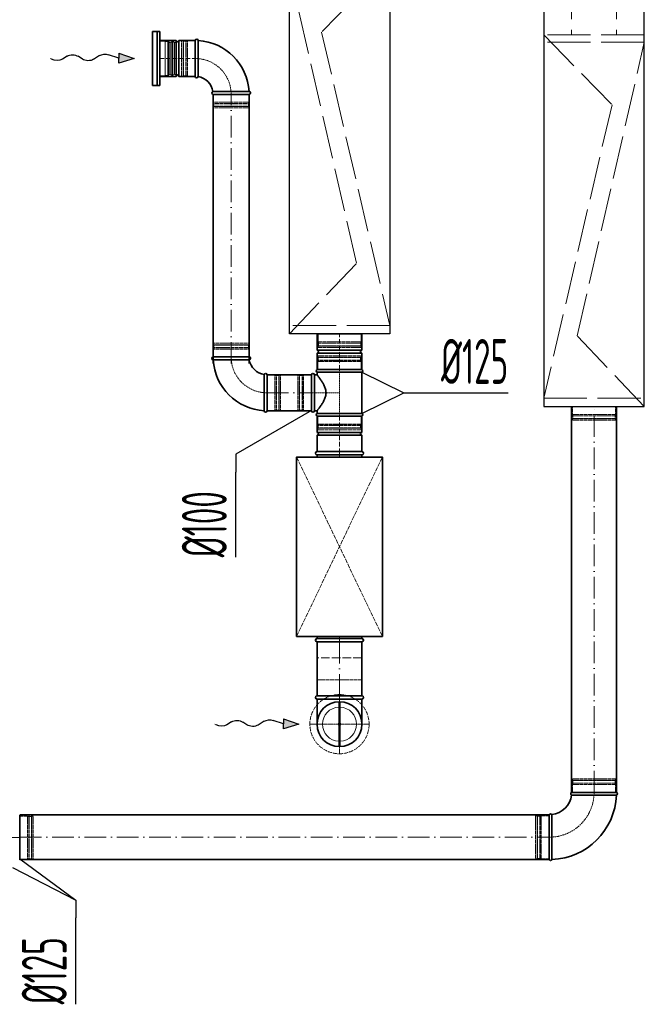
# Model space of a CAD drawing. Header units: millimetres. Extents: x -118717 to 8962, y 22910 to 145283.
# Tile 122 of 193: x -1521 to 220, y 25894 to 28639. Entities that reach past the tile are written whole.
import ezdxf

# ---------------------------------------------------------------- set-up
doc = ezdxf.new("R2010")
doc.units = ezdxf.units.MM
for name, pattern in [('ACAD_ISO02W100', [15, 12, -3]), ('ACAD_ISO10W100', [18, 12, -3, 0, -3]), ('phl_thick', [0])]:
    doc.linetypes.add(name, pattern=pattern)
for name, color, linetype, lineweight in [('VZT_01 SUP (PŘÍVOD) - OBRYS', 5, 'Continuous', 35), ('VZT_02 SUP (PŘÍVOD) - OSA', 5, 'ACAD_ISO10W100', 5), ('VZT_05 ETA (ODVOD) - OBRYS', 6, 'Continuous', 35), ('VZT_06 ETA (ODVOD) - OSA', 6, 'ACAD_ISO10W100', 5), ('VZT_08 ETA (ODVOD) - SKRYTÉ', 6, 'ACAD_ISO02W100', 5), ('VZT_21 ZAŘÍZENÍ - OBRYS', 1, 'Continuous', 30), ('VZT_22 ZAŘÍZENÍ - DETAIL', 8, 'Continuous', 5), ('VZT_30 DISTRIBUČNÍ PRVKY - OBRYS', 1, 'Continuous', 35), ('VZT_31 DISTRIBUČNÍ PRVKY - OSA', 8, 'ACAD_ISO10W100', 5), ('VZT_32 DISTRIBUČNÍ PRVKY - DETAIL', 8, 'Continuous', 5), ('VZT_33 DISTRIBUČNÍ PRVKY - SKRYTÉ', 8, 'ACAD_ISO02W100', 5), ('VZT_35 TLUMIČE HLUKU - OBRYS', 1, 'Continuous', 35), ('VZT_36 TLUMIČE HLUKU - OSA', 1, 'ACAD_ISO10W100', 5), ('VZT_37 TLUMIČE HLUKU - DETAIL', 8, 'ACAD_ISO02W100', 5), ('VZT_50 POPIS - OBECNE', 7, 'Continuous', 13), ('VZT_60_KOTY - DIMENZE', 7, 'Continuous', 5)]:
    doc.layers.add(name, color=color, linetype=linetype, lineweight=lineweight)
for name, color, linetype, lineweight, plot in [('VZT_03 SUP (PŘÍVOD) - NETISK', 8, 'ACAD_ISO02W100', 5, False), ('VZT_07 ETA (ODVOD) - NETISK', 8, 'ACAD_ISO02W100', 5, False), ('VZT_39 TLUMIČE HLUKU - NETISK', 8, 'ACAD_ISO02W100', 5, False)]:
    doc.layers.add(name, color=color, linetype=linetype, lineweight=lineweight, plot=plot)
doc.styles.add('EVORA_125', font='isocp.shx', dxfattribs={"width": 0.6, "height": 125})

# ---------------------------------------------------------------- blocks, each defined once
blk = doc.blocks.new('*U42')
at = {"layer": 'VZT_31 DISTRIBUČNÍ PRVKY - OSA', "color": 0}
for p, q in [((0, 16.5), (0, 82.62)), ((-82.62, 0), (-16.5, 0)), ((16.5, 0), (82.62, 0)), ((0, -82.62), (0, -16.5))]:
    blk.add_line(p, q, dxfattribs=at)
at = {"layer": 'VZT_31 DISTRIBUČNÍ PRVKY - OSA', "color": 0, "linetype": 'Continuous'}
for p, q in [((-8.25, 0), (8.25, 0)), ((0, -8.25), (0, 8.25))]:
    blk.add_line(p, q, dxfattribs=at)

msp = doc.modelspace()

# ---------------------------------------------------------------- linework, layer by layer
at = {"color": 8, "lineweight": 5}
for points in [[(-1130.6, 28579.3), (-1115.6, 28579.3), (-1115.6, 28482.3), (-1130.6, 28482.3)], [(-1130.6, 28579.3), (-1130.6, 28482.3)], [(-1107.7, 28578.3), (-1107.7, 28530.8)], [(-1105.1, 28576.4), (-1105.1, 28530.8)], [(-1089.8, 28575.5), (-1089.8, 28530.8)], [(-1089.5, 28574.5), (-1085.6, 28576), (-1085.6, 28530.8)], [(-1101.4, 28574.7), (-1101.4, 28530.8)], [(-1107.7, 28483.3), (-1107.7, 28530.8)], [(-1105.1, 28485.2), (-1105.1, 28530.8)], [(-1101.4, 28486.9), (-1101.4, 28530.8)], [(-1089.8, 28486.1), (-1089.8, 28530.8)], [(-1089.5, 28487.1), (-1085.6, 28485.6), (-1085.6, 28530.8)]]:
    msp.add_lwpolyline(points, dxfattribs=at)
for points in [[(-1115.6, 28578.3), (-1107.7, 28578.3, -0.291473), (-1105.3, 28576.8, -0.291473)], [(-1095.7, 28582.9), (-1097.1, 28577, 0.058981), (-1097.2, 28576.4), (-1097.2, 28530.8)], [(-1095.7, 28582.9), (-1094.3, 28577.2, -0.060863), (-1094.2, 28576.5), (-1094.2, 28530.8)], [(-1095.7, 28478.7), (-1097.1, 28484.6, -0.058981), (-1097.2, 28485.2), (-1097.2, 28530.8)], [(-1095.7, 28478.7), (-1094.3, 28484.4, 0.060863), (-1094.2, 28485.1), (-1094.2, 28530.8)], [(-1115.6, 28483.3), (-1107.7, 28483.3, 0.291473), (-1105.3, 28484.8, 0.291473)]]:
    msp.add_lwpolyline(points, format="xyb", dxfattribs=at)
for centre, radius, start, end in [((-1101.9, 28578.6), 3.88, 207.4993, 276.6735), ((-1095, 28566.5), 10.5, 59.7176, 127.8378), ((-1101.9, 28483), 3.88, 83.3265, 152.5007), ((-1095, 28495.1), 10.5, 232.1622, 300.2824)]:
    msp.add_arc(centre, radius, start, end, dxfattribs=at)
at = {"layer": 'VZT_01 SUP (PŘÍVOD) - OBRYS'}
for p, q in [((142.2, 26484.8), (17.2, 26484.8)), ((-1520.8, 26421.3), (-1520.8, 26296.3)), ((-45.3, 26422.3), (-45.3, 26297.3))]:
    msp.add_line(p, q, dxfattribs=at)
for points in [[(17.2, 27560.3), (17.2, 26484.8)], [(142.2, 27560.3), (142.2, 26484.8)], [(-45.3, 26422.3), (-1520.4, 26422.3)], [(-45.3, 26297.3), (-1520.4, 26297.3)]]:
    msp.add_lwpolyline(points, dxfattribs=at)
for centre, radius, start, end in [((-45.3, 26484.8), 62.5, 276.8302, 353.1698), ((-45.3, 26484.8), 187.5, 272.3607, 357.6393), ((18.8, 26481), 4.17, 113.4678, 239.7019), ((140.5, 26481), 4.17, 291.1072, 66.5322), ((-41.5, 26420.7), 4.17, 30.2981, 156.5322), ((-41.5, 26299), 4.17, 203.4678, 338.8928)]:
    msp.add_arc(centre, radius, start, end, dxfattribs=at)
for points, knots in [([(16.7, 26477.4), (16.7, 26477.4), (16.8, 26477.4), (17.1, 26477.4), (17.4, 26477.4), (18.5, 26477.4), (19.2, 26477.4), (22.4, 26477.4), (25.5, 26477.3), (34.5, 26477.3), (40.6, 26477.3), (54.7, 26477.2), (62.6, 26477.2), (78.8, 26477.2), (87, 26477.2), (102.9, 26477.1), (110.3, 26477.1), (123.5, 26477.1), (129.1, 26477.1), (136.1, 26477.1), (138.2, 26477.1), (141.2, 26477.1), (142, 26477.1), (142, 26477.1)], [197.067977, 197.067977, 197.067977, 197.067977, 201.792196, 201.792196, 209.190204, 209.190204, 218.040239, 218.040239, 237.760854, 237.760854, 262.206108, 262.206108, 286.831239, 286.831239, 311.323072, 311.323072, 335.946087, 335.946087, 360.704397, 360.704397, 377.088273, 377.088273, 394.105327, 394.105327, 394.105327, 394.105327]), ([(-37.9, 26422.8), (-37.9, 26422.8), (-37.9, 26421.2), (-37.9, 26415.1), (-37.8, 26410.6), (-37.8, 26399.2), (-37.8, 26392.4), (-37.7, 26377.4), (-37.7, 26369.3), (-37.7, 26353), (-37.7, 26344.8), (-37.6, 26329.6), (-37.6, 26322.7), (-37.6, 26310.9), (-37.6, 26306.2), (-37.6, 26299.6), (-37.6, 26297.8), (-37.6, 26297.5), (-37.6, 26297.5), (-37.6, 26297.5)], [0, 0, 0, 0, 24.235852, 24.235852, 48.531845, 48.531845, 73.024415, 73.024415, 97.570898, 97.570898, 122.078339, 122.078339, 146.53579, 146.53579, 170.957495, 170.957495, 195.359468, 195.359468, 197.168246, 197.168246, 197.168246, 197.168246])]:
    msp.add_open_spline(points, degree=3, knots=knots, dxfattribs=at)
at = {"layer": 'VZT_02 SUP (PŘÍVOD) - OSA', "ltscale": 5}
for points in [[(79.7, 26484.8), (79.7, 27560.3)], [(-1520.4, 26359.8), (-45.3, 26359.8)]]:
    msp.add_lwpolyline(points, dxfattribs=at)
at = {"layer": 'VZT_02 SUP (PŘÍVOD) - OSA', "ltscale": 0.3}
msp.add_lwpolyline([(-45.3, 26359.8), (-45.3, 26359.8, 0.414214), (79.7, 26484.8), (79.7, 26484.8)], format="xyb", dxfattribs=at)
at = {"layer": 'VZT_03 SUP (PŘÍVOD) - NETISK', "ltscale": 0.4}
for p, q in [((140.7, 26518.3), (18.7, 26518.3)), ((18.7, 26517.8), (18.7, 26518.3)), ((140.7, 26517.8), (18.7, 26517.8)), ((139.7, 26522.8), (19.7, 26522.8)), ((19.7, 26518.8), (19.7, 26522.8)), ((139.7, 26518.8), (19.7, 26518.8)), ((20.7, 26518.3), (20.7, 26518.8)), ((20.7, 26510.8), (20.7, 26517.8)), ((138.7, 26518.3), (138.7, 26518.8)), ((138.7, 26510.8), (138.7, 26517.8)), ((139.7, 26518.8), (139.7, 26522.8)), ((140.7, 26517.8), (140.7, 26518.3)), ((140.7, 26510.8), (18.7, 26510.8)), ((18.7, 26510.3), (18.7, 26510.8)), ((140.7, 26510.3), (18.7, 26510.3)), ((139.7, 26506.8), (19.7, 26506.8)), ((19.7, 26484.8), (19.7, 26506.8)), ((20.7, 26506.8), (20.7, 26510.3)), ((138.7, 26506.8), (138.7, 26510.3)), ((139.7, 26484.8), (139.7, 26506.8)), ((140.7, 26510.3), (140.7, 26510.8)), ((-1498.8, 26418.8), (-1520.8, 26418.8)), ((-1498.8, 26298.8), (-1498.8, 26418.8)), ((-1495.3, 26417.8), (-1498.8, 26417.8)), ((-1495.3, 26297.8), (-1495.3, 26419.8)), ((-1494.8, 26419.8), (-1495.3, 26419.8)), ((-1494.8, 26297.8), (-1494.8, 26419.8)), ((-1487.8, 26417.8), (-1494.8, 26417.8)), ((-1487.8, 26297.8), (-1487.8, 26419.8)), ((-1487.3, 26419.8), (-1487.8, 26419.8)), ((-1487.3, 26297.8), (-1487.3, 26419.8)), ((-1486.8, 26417.8), (-1487.3, 26417.8)), ((-1486.8, 26298.8), (-1486.8, 26418.8)), ((-1482.8, 26418.8), (-1486.8, 26418.8)), ((-1482.8, 26298.8), (-1482.8, 26418.8)), ((-83.3, 26419.8), (-83.3, 26299.8)), ((-79.3, 26419.8), (-83.3, 26419.8)), ((-79.3, 26419.8), (-79.3, 26299.8)), ((-78.8, 26418.8), (-79.3, 26418.8)), ((-78.8, 26420.8), (-78.8, 26298.8)), ((-78.3, 26420.8), (-78.8, 26420.8)), ((-78.3, 26420.8), (-78.3, 26298.8)), ((-71.3, 26418.8), (-78.3, 26418.8)), ((-71.3, 26420.8), (-71.3, 26298.8)), ((-70.8, 26420.8), (-71.3, 26420.8)), ((-70.8, 26420.8), (-70.8, 26298.8)), ((-67.3, 26418.8), (-70.8, 26418.8)), ((-67.3, 26419.8), (-67.3, 26299.8)), ((-45.3, 26419.8), (-67.3, 26419.8)), ((-1498.8, 26298.8), (-1520.8, 26298.8)), ((-1495.3, 26299.8), (-1498.8, 26299.8)), ((-1494.8, 26297.8), (-1495.3, 26297.8)), ((-1487.8, 26299.8), (-1494.8, 26299.8)), ((-1487.3, 26297.8), (-1487.8, 26297.8)), ((-1486.8, 26299.8), (-1487.3, 26299.8)), ((-1482.8, 26298.8), (-1486.8, 26298.8)), ((-79.3, 26299.8), (-83.3, 26299.8)), ((-78.8, 26300.8), (-79.3, 26300.8)), ((-78.3, 26298.8), (-78.8, 26298.8)), ((-71.3, 26300.8), (-78.3, 26300.8)), ((-70.8, 26298.8), (-71.3, 26298.8)), ((-67.3, 26300.8), (-70.8, 26300.8)), ((-45.3, 26299.8), (-67.3, 26299.8))]:
    msp.add_line(p, q, dxfattribs=at)
at = {"layer": 'VZT_03 SUP (PŘÍVOD) - NETISK', "ltscale": 0.4, "elevation": 0}
msp.add_lwpolyline([(-1685.8, 26358.8), (-1520.8, 26358.8)], dxfattribs=at)
at = {"layer": 'VZT_05 ETA (ODVOD) - OBRYS'}
for p, q in [((-1130.6, 28480.8), (-1130.6, 28580.8)), ((-1130.6, 28580.8), (-1085.1, 28580.8)), ((-1085.1, 28480.8), (-1085.1, 28580.8)), ((-1077.1, 28480.8), (-1077.1, 28580.8)), ((-1077.1, 28580.8), (-1031.6, 28580.8)), ((-1031.6, 28580.8), (-1031.6, 28480.8)), ((-1031.6, 28480.8), (-1031.6, 28580.8)), ((-1023.6, 28580.8), (-1023.6, 28530.6)), ((-1130.6, 28480.8), (-1085.1, 28480.8)), ((-1077.1, 28480.8), (-1031.6, 28480.8)), ((-881.6, 28438.8), (-931.8, 28438.8)), ((-981.6, 28430.8), (-881.6, 28430.8)), ((-692.2, 27762.7), (-567.2, 27762.7)), ((-692.2, 27717.2), (-692.2, 27762.7)), ((-567.2, 27717.2), (-567.2, 27762.7)), ((-881.6, 27698.7), (-981.6, 27698.7)), ((-692.2, 27717.2), (-567.2, 27717.2)), ((-692.2, 27709.2), (-567.2, 27709.2)), ((-692.2, 27663.7), (-692.2, 27709.2)), ((-567.2, 27663.7), (-567.2, 27709.2)), ((-981.6, 27690.7), (-931.4, 27690.7)), ((-831.6, 27548.7), (-831.6, 27648.7)), ((-707.7, 27548.7), (-707.7, 27648.7)), ((-699.7, 27548.7), (-699.7, 27648.7)), ((-699.7, 27648.7), (-692.2, 27648.7)), ((-692.2, 27663.7), (-567.2, 27663.7)), ((-692.2, 27663.7), (-567.2, 27663.7)), ((-692.2, 27656.1), (-567.2, 27656.1)), ((-692.2, 27656.1), (-692.2, 27648.7)), ((-567.2, 27656.1), (-567.2, 27541.4)), ((-839.6, 27548.7), (-839.6, 27598.9)), ((-699.7, 27548.7), (-692.2, 27548.7)), ((-692.2, 27548.7), (-692.2, 27541.4)), ((-567.2, 27541.4), (-692.2, 27541.4)), ((-567.2, 27533.7), (-692.2, 27533.7)), ((-692.2, 27533.7), (-692.2, 27488.2)), ((-692.2, 27533.7), (-567.2, 27533.7)), ((-567.2, 27533.7), (-567.2, 27488.2)), ((-567.2, 27488.2), (-692.2, 27488.2)), ((-567.2, 27480.2), (-692.2, 27480.2)), ((-692.2, 27480.2), (-692.2, 27434.7)), ((-567.2, 27480.2), (-567.2, 27434.7)), ((-567.2, 27434.7), (-692.2, 27434.7))]:
    msp.add_line(p, q, dxfattribs=at)
for points in [[(-981.6, 28430.8), (-981.6, 27680)], [(-881.6, 28430.8), (-881.6, 27680)], [(-707.7, 27648.7), (-831.6, 27648.7)], [(-707.7, 27548.7), (-831.6, 27548.7)], [(-692.2, 26904.7), (-692.2, 26753.9)], [(-567.2, 26904.7), (-567.2, 26753.9)], [(-567.2, 26753.9), (-692.2, 26753.9)], [(-567.2, 26744.9), (-692.2, 26744.9)], [(-692.2, 26744.9), (-692.2, 26674.9)], [(-567.2, 26744.9), (-567.2, 26674.9)]]:
    msp.add_lwpolyline(points, dxfattribs=at)
for centre, radius, start, end in [((-1081.1, 28580.8), 4, 180, 0), ((-1027.6, 28580.8), 4, 0, 180), ((-1031.6, 28430.8), 150, 3.0572, 86.9428), ((-1081.1, 28480.8), 4, 0, 180), ((-1027.6, 28480.8), 4, 180, 350.8522), ((-1031.6, 28430.8), 50, 9.1478, 80.8522), ((-981.6, 28434.8), 4, 99.1478, 270), ((-881.6, 28434.8), 4, 270, 90), ((-981.6, 27694.7), 4, 90, 270), ((-881.6, 27694.7), 4, 279.1478, 90), ((-692.2, 27713.2), 4, 270, 90), ((-567.2, 27713.2), 4, 90, 270), ((-831.6, 27698.7), 150, 183.0572, 266.9428), ((-831.6, 27698.7), 50, 189.1478, 260.8522), ((-835.6, 27648.7), 4, 0, 170.8522), ((-703.7, 27648.7), 4, 0, 180), ((-690.5, 27659.9), 4.17, 113.4678, 246.5322), ((-568.8, 27659.9), 4.17, 293.4678, 66.5322), ((-835.6, 27548.7), 4, 180, 0), ((-703.7, 27548.7), 4, 180, 0), ((-690.5, 27537.5), 4.17, 113.4678, 246.5322), ((-568.8, 27537.5), 4.17, 293.4678, 66.5322), ((-692.2, 27484.2), 4, 270, 90), ((-567.2, 27484.2), 4, 90, 270), ((-692.2, 26749.4), 4.5, 90, 270), ((-567.2, 26749.4), 4.5, 270, 90), ((-629.7, 26674.9), 62.5, 180, 0)]:
    msp.add_arc(centre, radius, start, end, dxfattribs=at)
for points, knots in [([(-1023.6, 28530.6), (-1023.6, 28524.3), (-1023.6, 28518), (-1023.6, 28505.9), (-1023.6, 28500.3), (-1023.6, 28490.8), (-1023.6, 28487), (-1023.6, 28481.7), (-1023.7, 28480.3), (-1023.7, 28480.2), (-1023.7, 28480.2), (-1023.7, 28480.2)], [78.71119, 78.71119, 78.71119, 78.71119, 97.804615, 97.804615, 117.523893, 117.523893, 137.264303, 137.264303, 156.831737, 156.831737, 157.874915, 157.874915, 157.874915, 157.874915]), ([(-982.2, 28438.7), (-982.2, 28438.7), (-981.1, 28438.8), (-976.6, 28438.8), (-973.2, 28438.8), (-964.3, 28438.8), (-958.9, 28438.8), (-947, 28438.8), (-940.5, 28438.8), (-933.2, 28438.8), (-932.5, 28438.8), (-931.8, 28438.8)], [157.874915, 157.874915, 157.874915, 157.874915, 176.103874, 176.103874, 195.460379, 195.460379, 215.101284, 215.101284, 234.82164, 234.82164, 237.034743, 237.034743, 237.034743, 237.034743]), ([(-881, 27690.8), (-881, 27690.8), (-882.1, 27690.8), (-886.6, 27690.7), (-890, 27690.7), (-898.9, 27690.7), (-904.3, 27690.7), (-916.2, 27690.7), (-922.7, 27690.7), (-930, 27690.7), (-930.7, 27690.7), (-931.4, 27690.7)], [157.874915, 157.874915, 157.874915, 157.874915, 176.103874, 176.103874, 195.460379, 195.460379, 215.101284, 215.101284, 234.82164, 234.82164, 237.034743, 237.034743, 237.034743, 237.034743]), ([(-839.6, 27598.9), (-839.6, 27605.2), (-839.6, 27611.5), (-839.6, 27623.6), (-839.6, 27629.2), (-839.6, 27638.7), (-839.6, 27642.5), (-839.6, 27647.8), (-839.5, 27649.2), (-839.5, 27649.3), (-839.5, 27649.3), (-839.5, 27649.3)], [78.71119, 78.71119, 78.71119, 78.71119, 97.804615, 97.804615, 117.523893, 117.523893, 137.264303, 137.264303, 156.831737, 156.831737, 157.874915, 157.874915, 157.874915, 157.874915]), ([(-692.2, 27548.7), (-692.2, 27548.7), (-692.1, 27548.8), (-691.8, 27549.1), (-691.6, 27549.4), (-691.1, 27550.1), (-690.8, 27550.5), (-690, 27551.5), (-689.5, 27552.1), (-688.5, 27553.4), (-688, 27554.1), (-686.8, 27555.7), (-686.1, 27556.5), (-684.8, 27558.3), (-684.1, 27559.3), (-682.7, 27561.3), (-681.9, 27562.3), (-680.5, 27564.4), (-679.7, 27565.6), (-678.1, 27568), (-677.3, 27569.3), (-675.7, 27571.9), (-674.9, 27573.3), (-673.4, 27576.2), (-672.7, 27577.6), (-670.6, 27582.2), (-669.4, 27585.3), (-668.1, 27590.3), (-667.7, 27591.9), (-667.3, 27595.3), (-667.2, 27597), (-667.2, 27600.4), (-667.3, 27602.1), (-667.7, 27605.5), (-668.1, 27607.2), (-669.4, 27612.1), (-670.6, 27615.3), (-672.7, 27619.8), (-673.4, 27621.3), (-674.9, 27624.1), (-675.7, 27625.5), (-677.3, 27628.1), (-678.1, 27629.4), (-679.7, 27631.8), (-680.5, 27633), (-681.9, 27635.1), (-682.7, 27636.2), (-684.1, 27638.1), (-684.8, 27639.1), (-686.1, 27640.9), (-686.8, 27641.8), (-688, 27643.3), (-688.5, 27644.1), (-689.5, 27645.4), (-690, 27645.9), (-690.8, 27646.9), (-691.1, 27647.4), (-691.6, 27648), (-691.8, 27648.3), (-692.1, 27648.6), (-692.2, 27648.7), (-692.2, 27648.7)], [80.753728, 80.753728, 80.753728, 80.753728, 85.721109, 85.721109, 90.68849, 90.68849, 95.655871, 95.655871, 100.623252, 100.623252, 105.590633, 105.590633, 110.558015, 110.558015, 115.525396, 115.525396, 120.492777, 120.492777, 125.619612, 125.619612, 130.746447, 130.746447, 135.873281, 135.873281, 141.000116, 141.000116, 151.253786, 151.253786, 156.38062, 156.38062, 161.507455, 161.507455, 166.63429, 166.63429, 171.761125, 171.761125, 182.014794, 182.014794, 187.141629, 187.141629, 192.268464, 192.268464, 197.395298, 197.395298, 202.522133, 202.522133, 207.489514, 207.489514, 212.456896, 212.456896, 217.424277, 217.424277, 222.391658, 222.391658, 227.359039, 227.359039, 232.32642, 232.32642, 237.293801, 237.293801, 242.261183, 242.261183, 242.261183, 242.261183])]:
    msp.add_open_spline(points, degree=3, knots=knots, dxfattribs=at)
at = {"layer": 'VZT_06 ETA (ODVOD) - OSA'}
msp.add_lwpolyline([(-1130.6, 28530.8), (-1031.6, 28530.8)], dxfattribs=at)
at = {"layer": 'VZT_06 ETA (ODVOD) - OSA', "ltscale": 0.3}
for points in [[(-931.6, 28430.8), (-931.6, 28430.8, 0.414214), (-1031.6, 28530.8), (-1031.6, 28530.8)], [(-931.6, 27698.7), (-931.6, 27698.7, 0.414214), (-831.6, 27598.7), (-831.6, 27598.7)]]:
    msp.add_lwpolyline(points, format="xyb", dxfattribs=at)
at = {"layer": 'VZT_06 ETA (ODVOD) - OSA', "ltscale": 5}
for points in [[(-931.6, 27680), (-931.6, 28430.8)], [(-831.6, 27598.7), (-707.7, 27598.7)], [(-629.7, 26753.9), (-629.7, 26904.7)]]:
    msp.add_lwpolyline(points, dxfattribs=at)
at = {"layer": 'VZT_06 ETA (ODVOD) - OSA', "elevation": 0}
for points in [[(-629.7, 27663.7), (-629.7, 27762.7)], [(-629.7, 27533.7), (-629.7, 27434.7)]]:
    msp.add_lwpolyline(points, dxfattribs=at)
at = {"layer": 'VZT_06 ETA (ODVOD) - OSA', "ltscale": 0.3, "elevation": 0}
for points in [[(-629.7, 27663.7), (-629.7, 27533.7)], [(-707.7, 27598.7), (-629.7, 27598.7)]]:
    msp.add_lwpolyline(points, dxfattribs=at)
at = {"layer": 'VZT_06 ETA (ODVOD) - OSA', "ltscale": 0.3}
for points in [[(-629.7, 26674.9), (-629.7, 26753.9)], [(-629.7, 26674.9), (-702.2, 26674.9)], [(-629.7, 26602.4), (-629.7, 26674.9)], [(-557.2, 26674.9), (-629.7, 26674.9)]]:
    msp.add_lwpolyline(points, dxfattribs=at)
at = {"layer": 'VZT_07 ETA (ODVOD) - NETISK', "ltscale": 0.4}
for p, q in [((-1069.6, 28579.8), (-1069.6, 28481.8)), ((-1065.6, 28579.8), (-1069.6, 28579.8)), ((-1065.6, 28579.8), (-1065.6, 28481.8)), ((-1065.1, 28578.8), (-1065.6, 28578.8)), ((-1065.1, 28580.8), (-1065.1, 28480.8)), ((-1064.6, 28580.8), (-1065.1, 28580.8)), ((-1064.6, 28580.8), (-1064.6, 28480.8)), ((-1057.6, 28578.8), (-1064.6, 28578.8)), ((-1057.6, 28580.8), (-1057.6, 28480.8)), ((-1057.1, 28580.8), (-1057.6, 28580.8)), ((-1057.1, 28580.8), (-1057.1, 28480.8)), ((-1053.6, 28578.8), (-1057.1, 28578.8)), ((-1053.6, 28579.8), (-1053.6, 28481.8)), ((-1031.6, 28579.8), (-1053.6, 28579.8)), ((-1065.6, 28481.8), (-1069.6, 28481.8)), ((-1065.1, 28482.8), (-1065.6, 28482.8)), ((-1064.6, 28480.8), (-1065.1, 28480.8)), ((-1057.6, 28482.8), (-1064.6, 28482.8)), ((-1057.1, 28480.8), (-1057.6, 28480.8)), ((-1053.6, 28482.8), (-1057.1, 28482.8)), ((-1031.6, 28481.8), (-1053.6, 28481.8)), ((-980.6, 28408.8), (-980.6, 28430.8)), ((-882.6, 28408.8), (-882.6, 28430.8)), ((-881.6, 28405.3), (-981.6, 28405.3)), ((-981.6, 28404.8), (-981.6, 28405.3)), ((-881.6, 28404.8), (-981.6, 28404.8)), ((-881.6, 28397.8), (-981.6, 28397.8)), ((-981.6, 28397.3), (-981.6, 28397.8)), ((-881.6, 28397.3), (-981.6, 28397.3)), ((-882.6, 28408.8), (-980.6, 28408.8)), ((-882.6, 28396.8), (-980.6, 28396.8)), ((-980.6, 28392.8), (-980.6, 28396.8)), ((-882.6, 28392.8), (-980.6, 28392.8)), ((-979.6, 28405.3), (-979.6, 28408.8)), ((-979.6, 28397.8), (-979.6, 28404.8)), ((-979.6, 28396.8), (-979.6, 28397.3)), ((-883.6, 28405.3), (-883.6, 28408.8)), ((-883.6, 28397.8), (-883.6, 28404.8)), ((-883.6, 28396.8), (-883.6, 28397.3)), ((-882.6, 28392.8), (-882.6, 28396.8)), ((-881.6, 28404.8), (-881.6, 28405.3)), ((-881.6, 28397.3), (-881.6, 28397.8)), ((-689.4, 27762.7), (-689.4, 27740.7)), ((-569.4, 27762.7), (-569.4, 27740.7)), ((-981.6, 27732.2), (-881.6, 27732.2)), ((-981.6, 27732.2), (-981.6, 27731.7)), ((-981.6, 27731.7), (-881.6, 27731.7)), ((-981.6, 27724.7), (-881.6, 27724.7)), ((-981.6, 27724.7), (-981.6, 27724.2)), ((-981.6, 27724.2), (-881.6, 27724.2)), ((-980.6, 27736.7), (-882.6, 27736.7)), ((-980.6, 27736.7), (-980.6, 27732.7)), ((-980.6, 27732.7), (-882.6, 27732.7)), ((-979.6, 27732.7), (-979.6, 27732.2)), ((-979.6, 27731.7), (-979.6, 27724.7)), ((-979.6, 27724.2), (-979.6, 27720.7)), ((-883.6, 27732.7), (-883.6, 27732.2)), ((-883.6, 27731.7), (-883.6, 27724.7)), ((-883.6, 27724.2), (-883.6, 27720.7)), ((-882.6, 27736.7), (-882.6, 27732.7)), ((-881.6, 27732.2), (-881.6, 27731.7)), ((-881.6, 27724.7), (-881.6, 27724.2)), ((-690.4, 27737.2), (-568.4, 27737.2)), ((-690.4, 27737.2), (-690.4, 27736.7)), ((-690.4, 27736.7), (-568.4, 27736.7)), ((-690.4, 27729.7), (-568.4, 27729.7)), ((-690.4, 27729.7), (-690.4, 27729.2)), ((-690.4, 27729.2), (-568.4, 27729.2)), ((-689.4, 27740.7), (-569.4, 27740.7)), ((-689.4, 27728.7), (-569.4, 27728.7)), ((-689.4, 27728.7), (-689.4, 27724.7)), ((-689.4, 27724.7), (-569.4, 27724.7)), ((-688.4, 27740.7), (-688.4, 27737.2)), ((-688.4, 27736.7), (-688.4, 27729.7)), ((-688.4, 27729.2), (-688.4, 27728.7)), ((-570.4, 27740.7), (-570.4, 27737.2)), ((-570.4, 27736.7), (-570.4, 27729.7)), ((-570.4, 27729.2), (-570.4, 27728.7)), ((-569.4, 27728.7), (-569.4, 27724.7)), ((-568.4, 27737.2), (-568.4, 27736.7)), ((-568.4, 27729.7), (-568.4, 27729.2)), ((-980.6, 27720.7), (-882.6, 27720.7)), ((-980.6, 27720.7), (-980.6, 27698.7)), ((-882.6, 27720.7), (-882.6, 27698.7)), ((-690.7, 27697.2), (-568.7, 27697.2)), ((-690.7, 27696.7), (-690.7, 27697.2)), ((-690.7, 27696.7), (-568.7, 27696.7)), ((-689.7, 27701.7), (-569.7, 27701.7)), ((-689.7, 27697.7), (-689.7, 27701.7)), ((-689.7, 27697.7), (-569.7, 27697.7)), ((-688.7, 27697.2), (-688.7, 27697.7)), ((-688.7, 27689.7), (-688.7, 27696.7)), ((-570.7, 27697.2), (-570.7, 27697.7)), ((-570.7, 27689.7), (-570.7, 27696.7)), ((-569.7, 27697.7), (-569.7, 27701.7)), ((-568.7, 27696.7), (-568.7, 27697.2)), ((-690.7, 27689.7), (-568.7, 27689.7)), ((-690.7, 27689.2), (-690.7, 27689.7)), ((-690.7, 27689.2), (-568.7, 27689.2)), ((-689.7, 27685.7), (-569.7, 27685.7)), ((-689.7, 27663.7), (-689.7, 27685.7)), ((-688.7, 27685.7), (-688.7, 27689.2)), ((-570.7, 27685.7), (-570.7, 27689.2)), ((-569.7, 27663.7), (-569.7, 27685.7)), ((-568.7, 27689.2), (-568.7, 27689.7)), ((-831.6, 27647.7), (-809.6, 27647.7)), ((-809.6, 27549.7), (-809.6, 27647.7)), ((-809.6, 27646.7), (-806.1, 27646.7)), ((-806.1, 27548.7), (-806.1, 27648.7)), ((-806.1, 27648.7), (-805.6, 27648.7)), ((-805.6, 27548.7), (-805.6, 27648.7)), ((-805.6, 27646.7), (-798.6, 27646.7)), ((-798.6, 27548.7), (-798.6, 27648.7)), ((-798.6, 27648.7), (-798.1, 27648.7)), ((-798.1, 27548.7), (-798.1, 27648.7)), ((-798.1, 27646.7), (-797.6, 27646.7)), ((-797.6, 27549.7), (-797.6, 27647.7)), ((-797.6, 27647.7), (-793.6, 27647.7)), ((-793.6, 27549.7), (-793.6, 27647.7)), ((-745.7, 27549.7), (-745.7, 27647.7)), ((-741.7, 27647.7), (-745.7, 27647.7)), ((-741.7, 27549.7), (-741.7, 27647.7)), ((-741.2, 27646.7), (-741.7, 27646.7)), ((-741.2, 27548.7), (-741.2, 27648.7)), ((-740.7, 27648.7), (-741.2, 27648.7)), ((-740.7, 27548.7), (-740.7, 27648.7)), ((-733.7, 27646.7), (-740.7, 27646.7)), ((-733.7, 27548.7), (-733.7, 27648.7)), ((-733.2, 27648.7), (-733.7, 27648.7)), ((-733.2, 27548.7), (-733.2, 27648.7)), ((-729.7, 27646.7), (-733.2, 27646.7)), ((-729.7, 27549.7), (-729.7, 27647.7)), ((-707.7, 27647.7), (-729.7, 27647.7)), ((19.7, 27560.3), (19.7, 27538.3)), ((139.7, 27560.3), (139.7, 27538.3)), ((-831.6, 27549.7), (-809.6, 27549.7)), ((-809.6, 27550.7), (-806.1, 27550.7)), ((-806.1, 27548.7), (-805.6, 27548.7)), ((-805.6, 27550.7), (-798.6, 27550.7)), ((-798.6, 27548.7), (-798.1, 27548.7)), ((-798.1, 27550.7), (-797.6, 27550.7)), ((-797.6, 27549.7), (-793.6, 27549.7)), ((-741.7, 27549.7), (-745.7, 27549.7)), ((-741.2, 27550.7), (-741.7, 27550.7)), ((-740.7, 27548.7), (-741.2, 27548.7)), ((-733.7, 27550.7), (-740.7, 27550.7)), ((-733.2, 27548.7), (-733.7, 27548.7)), ((-729.7, 27550.7), (-733.2, 27550.7)), ((-707.7, 27549.7), (-729.7, 27549.7)), ((-689.7, 27511.7), (-689.7, 27533.7)), ((-569.7, 27511.7), (-569.7, 27533.7)), ((140.7, 27534.8), (18.7, 27534.8)), ((18.7, 27534.8), (18.7, 27534.3)), ((140.7, 27534.3), (18.7, 27534.3)), ((139.7, 27538.3), (19.7, 27538.3)), ((20.7, 27538.3), (20.7, 27534.8)), ((20.7, 27534.3), (20.7, 27527.3)), ((138.7, 27538.3), (138.7, 27534.8)), ((138.7, 27534.3), (138.7, 27527.3)), ((140.7, 27534.8), (140.7, 27534.3)), ((-690.7, 27508.2), (-568.7, 27508.2)), ((-690.7, 27507.7), (-690.7, 27508.2)), ((-690.7, 27507.7), (-568.7, 27507.7)), ((-689.7, 27511.7), (-569.7, 27511.7)), ((-688.7, 27508.2), (-688.7, 27511.7)), ((-688.7, 27500.7), (-688.7, 27507.7)), ((-570.7, 27508.2), (-570.7, 27511.7)), ((-570.7, 27500.7), (-570.7, 27507.7)), ((-568.7, 27507.7), (-568.7, 27508.2)), ((140.7, 27527.3), (18.7, 27527.3)), ((18.7, 27527.3), (18.7, 27526.8)), ((140.7, 27526.8), (18.7, 27526.8)), ((139.7, 27526.3), (19.7, 27526.3)), ((19.7, 27526.3), (19.7, 27522.3)), ((139.7, 27522.3), (19.7, 27522.3)), ((20.7, 27526.8), (20.7, 27526.3)), ((138.7, 27526.8), (138.7, 27526.3)), ((139.7, 27526.3), (139.7, 27522.3)), ((140.7, 27527.3), (140.7, 27526.8)), ((-690.7, 27500.7), (-568.7, 27500.7)), ((-690.7, 27500.2), (-690.7, 27500.7)), ((-690.7, 27500.2), (-568.7, 27500.2)), ((-689.7, 27499.7), (-569.7, 27499.7)), ((-689.7, 27495.7), (-689.7, 27499.7)), ((-689.7, 27495.7), (-569.7, 27495.7)), ((-688.7, 27499.7), (-688.7, 27500.2)), ((-570.7, 27499.7), (-570.7, 27500.2)), ((-569.7, 27495.7), (-569.7, 27499.7)), ((-568.7, 27500.2), (-568.7, 27500.7))]:
    msp.add_line(p, q, dxfattribs=at)
msp.add_lwpolyline([(-567.2, 26753.9), (-567.2, 26798.9), (-692.2, 26798.9), (-692.2, 26753.9)], dxfattribs=at)
at = {"layer": 'VZT_08 ETA (ODVOD) - SKRYTÉ', "ltscale": 2}
msp.add_arc((-629.7, 26674.9), 62.5, 0, 180, dxfattribs=at)
at = {"layer": 'VZT_21 ZAŘÍZENÍ - OBRYS'}
for points in [[(-769.4, 27762.7), (-769.4, 29262.7), (-489.4, 29262.7), (-489.4, 27762.7)], [(219.7, 27560.3), (219.7, 29060.3), (-60.3, 29060.3), (-60.3, 27560.3)]]:
    msp.add_lwpolyline(points, close=True, dxfattribs=at)
at = {"layer": 'VZT_22 ZAŘÍZENÍ - DETAIL', "linetype": 'ACAD_ISO02W100', "lineweight": 5, "ltscale": 10}
for points in [[(17.2, 29060.3), (17.2, 28596.5)], [(142.2, 29060.3), (142.2, 28596.5)], [(-489.4, 28798.9), (-679.5, 28604.3), (-489.4, 27786.7)], [(-769.4, 27762.7), (-582.2, 27960.1), (-769.4, 28778.4)], [(219.7, 28596.5), (-60.3, 28596.5)], [(-60.3, 28596.5), (129.7, 28401.9), (-60.3, 27584.2)], [(219.7, 28576), (-60.3, 28576)], [(219.7, 27560.3), (32.5, 27757.7), (219.7, 28576)], [(-489.4, 27786.7), (-769.4, 27786.7)], [(-60.3, 27584.2), (219.7, 27584.2)]]:
    msp.add_lwpolyline(points, dxfattribs=at)
at = {"layer": 'VZT_30 DISTRIBUČNÍ PRVKY - OBRYS'}
msp.add_lwpolyline([(-1150.6, 28605.8), (-1150.6, 28455.8), (-1130.6, 28455.8), (-1130.6, 28605.8)], close=True, dxfattribs=at)
msp.add_lwpolyline([(-1137.4, 28455.8), (-1137.4, 28605.8)], dxfattribs=at)
msp.add_circle((-629.7, 26674.9), 62.5, dxfattribs=at)
at = {"layer": 'VZT_32 DISTRIBUČNÍ PRVKY - DETAIL'}
for points in [[(-631.7, 26678.4), (-631.7, 26737.4)], [(-627.7, 26678.4), (-627.7, 26737.4)], [(-631.7, 26612.4), (-631.7, 26671.5)], [(-627.7, 26612.4), (-627.7, 26671.5)]]:
    msp.add_lwpolyline(points, dxfattribs=at)
for radius in [4, 2]:
    msp.add_circle((-629.7, 26674.9), radius, dxfattribs=at)
for start, end in [(92.4132, 267.5868), (272.4132, 87.5868)]:
    msp.add_arc((-629.7, 26674.9), 47.5, start, end, dxfattribs=at)
at = {"layer": 'VZT_33 DISTRIBUČNÍ PRVKY - SKRYTÉ'}
msp.add_circle((-629.7, 26674.9), 82.5, dxfattribs=at)
at = {"layer": 'VZT_35 TLUMIČE HLUKU - OBRYS'}
for p, q in [((-567.2, 27434.7), (-692.2, 27434.7)), ((-567.2, 26904.7), (-692.2, 26904.7))]:
    msp.add_line(p, q, dxfattribs=at)
for points in [[(-567.2, 27425.7), (-692.2, 27425.7)], [(-692.2, 27425.7), (-692.2, 27419.7)], [(-567.2, 27425.7), (-567.2, 27419.7)], [(-692.2, 26913.7), (-692.2, 26919.7)], [(-567.2, 26913.7), (-692.2, 26913.7)], [(-567.2, 26913.7), (-567.2, 26919.7)]]:
    msp.add_lwpolyline(points, dxfattribs=at)
msp.add_lwpolyline([(-749.2, 26919.7), (-749.2, 27419.7), (-510.2, 27419.7), (-510.2, 26919.7)], close=True, dxfattribs=at)
for centre, start, end in [((-692.2, 27430.2), 90, 270), ((-567.2, 27430.2), 270, 90), ((-692.2, 26909.2), 90, 270), ((-567.2, 26909.2), 270, 90)]:
    msp.add_arc(centre, 4.5, start, end, dxfattribs=at)
at = {"layer": 'VZT_36 TLUMIČE HLUKU - OSA', "ltscale": 5}
for points in [[(-629.7, 27434.7), (-629.7, 27419.7)], [(-629.7, 26904.7), (-629.7, 26919.7)]]:
    msp.add_lwpolyline(points, dxfattribs=at)
at = {"layer": 'VZT_37 TLUMIČE HLUKU - DETAIL', "lineweight": 5}
for points in [[(-749.2, 26919.7), (-510.2, 27419.7)], [(-749.2, 27419.7), (-510.2, 26919.7)]]:
    msp.add_lwpolyline(points, dxfattribs=at)
at = {"layer": 'VZT_39 TLUMIČE HLUKU - NETISK', "ltscale": 2}
for points in [[(-567.2, 27434.7), (-567.2, 27479.7), (-692.2, 27479.7), (-692.2, 27434.7)], [(-567.2, 26904.7), (-567.2, 26859.7), (-692.2, 26859.7), (-692.2, 26904.7)]]:
    msp.add_lwpolyline(points, dxfattribs=at)
at = {"layer": 'VZT_50 POPIS - OBECNE'}
for p, q in [((-1431.9, 28529), (-1435, 28530.8)), ((-973.5, 26673.1), (-976.6, 26674.9))]:
    msp.add_line(p, q, dxfattribs=at)
at = {"layer": 'VZT_50 POPIS - OBECNE', "color": 0, "lineweight": -2}
for p, q in [((-1388.8, 28537.2), (-1401.8, 28529.1)), ((-1345.9, 28528.8), (-1357.8, 28536.8)), ((-1298.4, 28538.8), (-1314.9, 28528.4)), ((-1244.4, 28531.4), (-1273, 28541.1)), ((-1244.6, 28517.4), (-1244.4, 28531.4)), ((-1201.4, 28530.8), (-1244.6, 28517.4)), ((-1244.2, 28545.3), (-1244.4, 28531.4)), ((-1244.2, 28545.3), (-1201.4, 28530.8)), ((-930.4, 26681.3), (-943.3, 26673.2)), ((-840, 26682.9), (-856.5, 26672.5)), ((-785.9, 26675.5), (-814.6, 26685.2)), ((-785.7, 26689.4), (-785.9, 26675.5)), ((-785.7, 26689.4), (-742.9, 26674.9)), ((-887.5, 26673), (-899.4, 26680.9)), ((-786.1, 26661.5), (-785.9, 26675.5)), ((-742.9, 26674.9), (-786.1, 26661.5))]:
    msp.add_line(p, q, dxfattribs=at)
at = {"layer": 'VZT_50 POPIS - OBECNE', "color": 0, "lineweight": -2, "extrusion": (0, 0, -1)}
for centre, start_param, end_param in [((-1417.1, 28538.6), 0.766537, 2.320574), ((-1373.5, 28527.7), 3.908129, 5.516649), ((-1330.3, 28538), 0.766537, 2.375056), ((-1283.1, 28529.3), 3.908129, 5.191299), ((-915, 26671.8), 3.908129, 5.516649), ((-824.6, 26673.4), 3.908129, 5.191299), ((-958.7, 26682.7), 0.766537, 2.320574), ((-871.9, 26682.1), 0.766537, 2.375056)]:
    msp.add_ellipse(centre, major_axis=(21.5, -0.3), ratio=0.625, start_param=start_param, end_param=end_param, dxfattribs=at)
at = {"layer": 'VZT_50 POPIS - OBECNE', "color": 0, "lineweight": -2}
for points in [[(-1244.2, 28545.3), (-1244.6, 28517.4), (-1201.4, 28530.8)], [(-785.7, 26689.4), (-786.1, 26661.5), (-742.9, 26674.9)]]:
    msp.add_solid(points, dxfattribs=at)
at = {"layer": 'VZT_60_KOTY - DIMENZE', "linetype": 'ByBlock', "lineweight": -2}
for p, q in [((-450.2, 27598.7), (-400.2, 27598.7)), ((-918.7, 27427.9), (-918.7, 27377.9)), ((-1364.7, 26184.6), (-1364.7, 26134.6))]:
    msp.add_line(p, q, dxfattribs=at)
for points in [[(-567.2, 27656.1), (-450.2, 27598.7)], [(-567.2, 27541.4), (-450.2, 27598.7)], [(-450.2, 27598.7), (-450.2, 27598.7)], [(-400.2, 27598.7), (-159.6, 27598.7)], [(-707.7, 27549.7), (-918.7, 27427.9)], [(-918.7, 27140.3), (-918.7, 27377.9)], [(-1520.8, 26299.7), (-1364.7, 26184.6)], [(-1540.8, 26275.8), (-1364.7, 26184.6)], [(-1364.7, 25894), (-1364.7, 26134.6)]]:
    msp.add_lwpolyline(points, dxfattribs=at)

# ---------------------------------------------------------------- block references
at = {"layer": 'VZT_31 DISTRIBUČNÍ PRVKY - OSA', "rotation": 90.00000000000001}
msp.add_blockref('*U42', (-629.7, 26674.9), dxfattribs=at)

# ---------------------------------------------------------------- texts
at = {"layer": 'VZT_60_KOTY - DIMENZE', "linetype": 'phl_thick', "insert": (-159.6, 27748.7), "char_height": 125, "attachment_point": 3, "style": 'EVORA_125'}
msp.add_mtext('%%C125', dxfattribs=at)
at = {"layer": 'VZT_60_KOTY - DIMENZE', "linetype": 'phl_thick', "char_height": 125, "attachment_point": 1, "rotation": 90, "style": 'EVORA_125'}
for s, insert in [('%%C100', (-1068.7, 27140.3)), ('%%C125', (-1514.7, 25894))]:
    msp.add_mtext(s, dxfattribs=dict(at, insert=insert))

doc.saveas('drawing.dxf')
